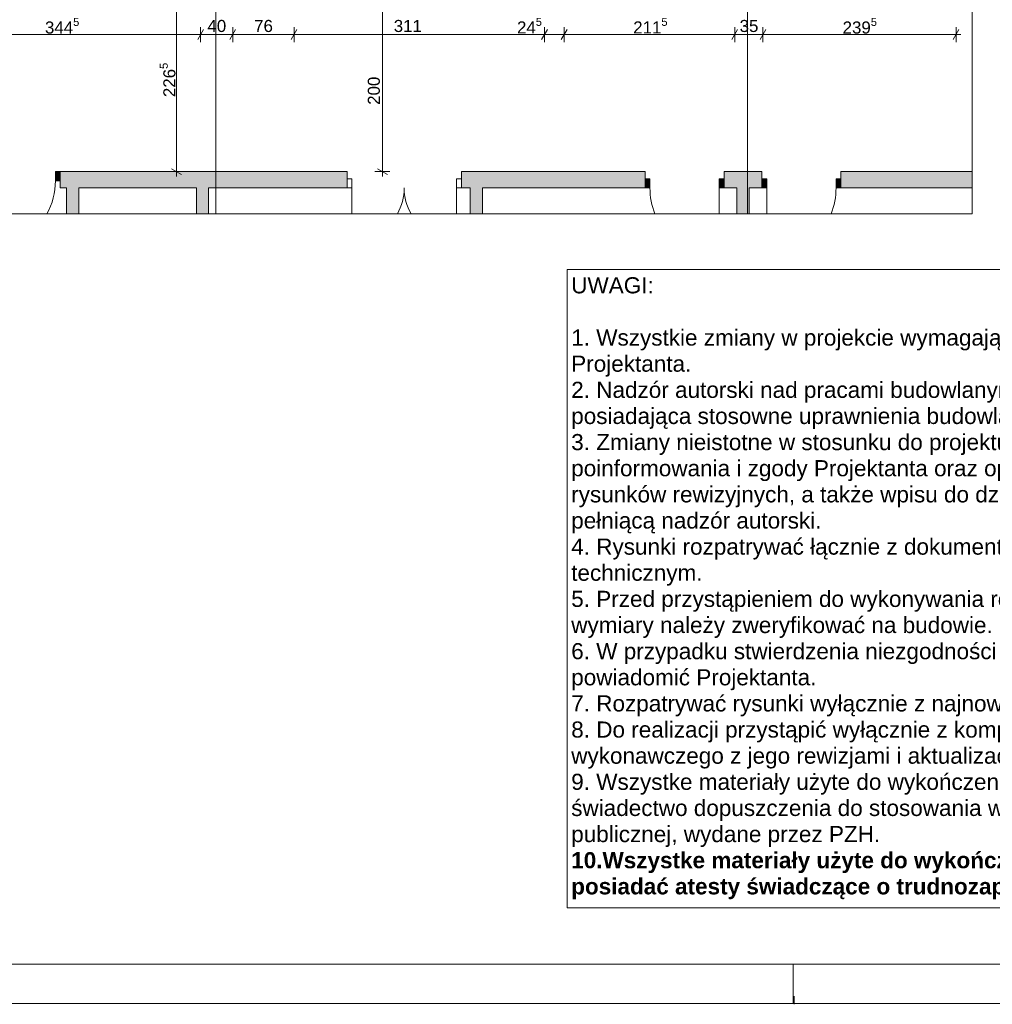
# Paper-space layout 'A-07 INWENTARYZACJA - PIĘTRO 4' of a CAD drawing. Header units: millimetres. Extents: x 0 to 500, y 0 to 350.
# Tile 6 of 13: x 224 to 345, y 0 to 122. Entities that reach past the tile are written whole.
import ezdxf
from ezdxf.xclip import XClip

# ---------------------------------------------------------------- set-up
doc = ezdxf.new("R2010")
doc.units = ezdxf.units.MM
doc.header["$MEASUREMENT"] = 0
doc.header["$XCLIPFRAME"] = 0
doc.linetypes.add('DASHDOTX2', pattern=[1000, 500, -250, 0, -250])
doc.linetypes.add('PRZERYWANA_DU_A', pattern=[550, 350.0000000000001, -199.9999999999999])
for name, color, linetype, lineweight in [('0_Nr_pióra__2', 8, 'Continuous', 13), ('A_wymiary_Nr_pióra__1', 7, 'Continuous', 20), ('A_wymiary_Nr_pióra__2', 8, 'Continuous', 13), ('A_ściany_Nr_pióra__1', 7, 'Continuous', 20), ('Drzwi Archicad_Nr_pióra__1', 7, 'Continuous', 20)]:
    doc.layers.add(name, color=color, linetype=linetype, lineweight=lineweight)
doc.layers.add('A_Arkusz_Nr_pióra__255', color=7, linetype='Continuous', lineweight=15, true_color=0x242424)
doc.layers.add('A_osie_Nr_pióra__16', color=7, linetype='Continuous', lineweight=5, true_color=0x0f0f0f)
for name, color, linetype in [('A_podrys', 7, 'Continuous'), ('A_ściany', 7, 'Continuous'), ('Drzwi Archicad', 7, 'Continuous')]:
    doc.layers.add(name, color=color, linetype=linetype)
doc.styles.add('STYL_AUTOMATYCZNY_1', font='arial.ttf')
doc.styles.add('STYL_AUTOMATYCZNY_4', font='arial.ttf')

# ---------------------------------------------------------------- blocks, each defined once
blk = doc.blocks.new('Rysunek_1_1', base_point=(-1526.982823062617, -281.1000391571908))
at = {"layer": 'A_ściany', "linetype": 'Continuous', "lineweight": 0, "true_color": 0x000000}
for points in [[(229.0142859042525, 103.2247947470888), (229.0142859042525, 101.1947949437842), (264.6142854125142, 101.1947949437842), (264.6142854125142, 103.2247947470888)], [(278.8142858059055, 101.1947949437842), (301.6142859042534, 101.1947949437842), (301.6142859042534, 103.2247947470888), (278.8142858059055, 103.2247947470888)], [(311.414285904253, 103.2247949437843), (311.414285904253, 101.1947949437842), (316.1142859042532, 101.1947949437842), (316.1142859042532, 103.2247949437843)], [(325.9142888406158, 103.2247926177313), (325.9142888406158, 101.1947924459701), (342.208510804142, 101.1947924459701), (342.208510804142, 103.2247926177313)], [(231.3142855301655, 101.1947953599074), (229.8142869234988, 101.1947953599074), (229.8142869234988, 97.97479680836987), (231.3142855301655, 97.97479680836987)], [(247.4142857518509, 101.1947953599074), (245.9142871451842, 101.1947953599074), (245.9142871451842, 97.97479680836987), (247.4142857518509, 97.97479680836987)], [(281.4142852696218, 101.1947953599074), (279.914286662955, 101.1947953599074), (279.914286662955, 97.97479680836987), (281.4142852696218, 97.97479680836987)], [(314.5159851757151, 101.1947953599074), (313.0159865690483, 101.1947953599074), (313.0159865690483, 97.97479680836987), (314.5159851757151, 97.97479680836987)]]:
    blk.add_hatch(color=18, dxfattribs=at).paths.add_polyline_path(points)
at = {"layer": 'Drzwi Archicad', "linetype": 'Continuous', "lineweight": 0, "true_color": 0xfdfdfd}
for points in [[(229.0142859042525, 103.2247949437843), (228.4142859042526, 103.2247949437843), (228.4142859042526, 102.0747949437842), (229.0142859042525, 102.0747949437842)], [(301.6142859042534, 102.3447949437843), (301.6142859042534, 101.1947949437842), (302.2142859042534, 101.1947949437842), (302.2142859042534, 102.3447949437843)], [(311.414285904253, 101.1947949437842), (311.414285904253, 102.3447949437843), (310.8142859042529, 102.3447949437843), (310.8142859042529, 101.1947949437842)], [(316.1142859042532, 101.1947949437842), (316.7142859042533, 101.1947949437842), (316.7142859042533, 102.3447949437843), (316.1142859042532, 102.3447949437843)], [(325.9142859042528, 102.3447949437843), (325.3142859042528, 102.3447949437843), (325.3142859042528, 101.1947949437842), (325.9142859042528, 101.1947949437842)]]:
    blk.add_hatch(color=7, dxfattribs=at).paths.add_polyline_path(points)
at = {"layer": '0_Nr_pióra__2', "color": 8, "linetype": 'PRZERYWANA_DU_A', "lineweight": 13, "flags": 128}
for points in [[(342.2085108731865, 97.97479494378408), (342.2085108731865, 192.974794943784)], [(215.1433006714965, 97.97479494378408), (250.1433006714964, 97.97479494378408)], [(250.1433006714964, 97.97479494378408), (342.2085108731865, 97.97479494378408)]]:
    blk.add_lwpolyline(points, dxfattribs=at)
at = {"layer": 'A_osie_Nr_pióra__16', "color": 250, "linetype": 'DASHDOTX2', "lineweight": 5, "true_color": 0x0f0f0f}
for p, q in [((248.314287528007, 247.4327695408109), (248.314287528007, 97.9747955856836)), ((314.3142871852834, 247.4327695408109), (314.3142871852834, 97.9747955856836))]:
    blk.add_line(p, q, dxfattribs=at)
at = {"layer": 'A_wymiary_Nr_pióra__1', "color": 7, "linetype": 'Continuous', "lineweight": 20}
for p, q in [((246.8051302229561, 120.8497951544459), (246.08344372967, 119.5997956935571)), ((250.7851279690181, 120.8497951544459), (250.063441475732, 119.5997956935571)), ((258.400130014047, 120.8497951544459), (257.6784435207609, 119.5997956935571)), ((289.4793551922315, 120.8497951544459), (288.7576686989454, 119.5997956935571)), ((291.9293527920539, 120.8497951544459), (291.2076662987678, 119.5997956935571)), ((313.0993556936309, 120.8497951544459), (312.3776654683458, 119.5997956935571)), ((316.5982689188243, 120.8497951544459), (315.8765824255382, 119.5997956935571)), ((339.8476669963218, 119.5997956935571), (340.5693534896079, 120.8497951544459)), ((242.8192844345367, 103.5856389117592), (244.0692876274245, 102.863952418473)), ((268.3874518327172, 103.5856389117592), (269.637451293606, 102.863952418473))]:
    blk.add_line(p, q, dxfattribs=at)
at = {"layer": 'A_wymiary_Nr_pióra__2', "color": 8, "linetype": 'Continuous', "lineweight": 13}
for p, q in [((243.4442860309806, 103.2247956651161), (243.4442860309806, 125.8947934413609)), ((269.0124534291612, 103.2247956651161), (269.0124534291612, 123.2247945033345)), ((246.444286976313, 119.2872967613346), (246.444286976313, 121.1622940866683)), ((250.4242847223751, 119.2872967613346), (250.4242847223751, 121.1622940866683)), ((258.039286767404, 119.2872967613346), (258.039286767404, 121.1622940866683)), ((289.1185119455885, 119.2872967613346), (289.1185119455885, 121.1622940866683)), ((291.5685095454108, 119.2872967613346), (291.5685095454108, 121.1622940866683)), ((312.7385124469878, 119.2872967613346), (312.7385124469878, 121.1622940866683)), ((316.2374256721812, 119.2872967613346), (316.2374256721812, 121.1622940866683)), ((340.2085102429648, 119.2872967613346), (340.2085102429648, 121.1622940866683)), ((211.9942867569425, 120.224793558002), (246.444286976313, 120.224793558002)), ((246.444286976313, 120.224793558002), (250.4242847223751, 120.224793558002)), ((250.4242847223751, 120.224793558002), (258.039286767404, 120.224793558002)), ((258.039286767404, 120.224793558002), (289.1185119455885, 120.224793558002)), ((289.1185119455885, 120.224793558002), (291.5685095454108, 120.224793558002)), ((291.5685095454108, 120.224793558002), (312.7385124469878, 120.224793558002)), ((312.7385124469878, 120.224793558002), (316.2374256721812, 120.224793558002)), ((316.2374256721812, 120.224793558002), (340.2085102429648, 120.224793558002)), ((340.2085102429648, 120.224793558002), (340.8197594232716, 120.224793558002)), ((244.3817865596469, 103.2247956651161), (242.5067855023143, 103.2247956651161)), ((243.4442860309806, 102.6135464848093), (243.4442860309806, 103.2247956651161)), ((269.9499539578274, 103.2247956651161), (268.0749529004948, 103.2247956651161)), ((269.0124534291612, 102.6135464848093), (269.0124534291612, 103.2247956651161))]:
    blk.add_line(p, q, dxfattribs=at)
at = {"layer": 'A_ściany_Nr_pióra__1', "color": 7, "linetype": 'Continuous', "lineweight": 20}
for p, q in [((229.0142844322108, 103.2247956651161), (229.4842849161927, 103.2247956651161)), ((229.0142844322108, 103.2247956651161), (229.0142844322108, 102.0747951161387)), ((264.6142852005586, 103.2247956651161), (264.244287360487, 103.2247956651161)), ((264.6142852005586, 102.344794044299), (264.6142852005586, 103.2247956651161)), ((278.8142874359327, 103.2247956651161), (279.1842852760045, 103.2247956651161)), ((278.8142874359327, 102.344794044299), (278.8142874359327, 103.2247956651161)), ((301.6142856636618, 103.2247956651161), (301.2442840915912, 103.2247956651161)), ((301.6142856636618, 102.344794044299), (301.6142856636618, 103.2247956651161)), ((311.4142872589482, 103.2247956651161), (311.7842850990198, 103.2247956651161)), ((311.4142872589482, 102.344794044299), (311.4142872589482, 103.2247956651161)), ((316.1142846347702, 103.2247956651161), (315.7442867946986, 103.2247956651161)), ((316.1142846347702, 102.344794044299), (316.1142846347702, 103.2247956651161)), ((325.9142862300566, 103.2247956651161), (326.2842840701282, 103.2247956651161)), ((325.9142862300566, 102.344794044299), (325.9142862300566, 103.2247956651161)), ((229.0142844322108, 102.0747951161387), (229.0142844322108, 101.1947934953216)), ((264.6142852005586, 101.1947934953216), (264.6142852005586, 102.344794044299)), ((278.8142874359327, 101.1947934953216), (278.8142874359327, 102.344794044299)), ((301.6142856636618, 101.1947934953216), (301.6142856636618, 102.344794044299)), ((311.4142872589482, 101.1947934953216), (311.4142872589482, 102.344794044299)), ((316.1142846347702, 101.1947934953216), (316.1142846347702, 102.344794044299)), ((325.9142862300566, 101.1947934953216), (325.9142862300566, 102.344794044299)), ((229.0142844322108, 101.1947934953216), (229.3842860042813, 101.1947934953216)), ((264.6142852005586, 101.1947934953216), (264.244287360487, 101.1947934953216)), ((278.8142874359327, 101.1947934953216), (279.1842852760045, 101.1947934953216)), ((301.6142856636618, 101.1947934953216), (301.1442851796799, 101.1947934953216)), ((311.4142872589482, 101.1947934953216), (311.8842877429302, 101.1947934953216)), ((316.1142846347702, 101.1947934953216), (315.6442841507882, 101.1947934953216)), ((325.9142862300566, 101.1947934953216), (326.3842867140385, 101.1947934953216))]:
    blk.add_line(p, q, dxfattribs=at)
at = {"layer": 'A_ściany_Nr_pióra__1', "color": 7, "linetype": 'Continuous', "lineweight": 20, "flags": 128}
for points in [[(264.6142859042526, 103.2247949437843), (229.0142859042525, 103.2247949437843)], [(301.6142859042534, 103.2247949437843), (278.8142859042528, 103.2247949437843)], [(316.1142859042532, 103.2247949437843), (311.414285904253, 103.2247949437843)], [(342.2085108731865, 103.2247949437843), (325.9142859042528, 103.2247949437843)], [(229.0142859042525, 101.1947949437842), (229.8142859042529, 101.1947949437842)], [(229.8142859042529, 101.1947949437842), (229.8142859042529, 97.97479494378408)], [(231.314285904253, 101.1947949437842), (245.9142859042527, 101.1947949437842)], [(231.314285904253, 97.97479494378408), (231.314285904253, 101.1947949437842)], [(245.9142859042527, 101.1947949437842), (245.9142859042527, 97.97479494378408)], [(247.4142859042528, 101.1947949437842), (264.6142859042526, 101.1947949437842)], [(247.4142859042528, 97.97479494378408), (247.4142859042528, 101.1947949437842)], [(278.8142859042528, 101.1947949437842), (279.9142859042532, 101.1947949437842)], [(279.9142859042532, 101.1947949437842), (279.9142859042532, 97.97479494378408)], [(281.4142859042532, 101.1947949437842), (301.6142859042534, 101.1947949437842)], [(281.4142859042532, 97.97479494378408), (281.4142859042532, 101.1947949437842)], [(311.414285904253, 101.1947949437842), (313.0159849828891, 101.1947949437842)], [(313.0159849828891, 101.1947949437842), (313.0159849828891, 97.97479494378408)], [(314.5159849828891, 101.1947949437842), (316.1142859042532, 101.1947949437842)], [(314.5159849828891, 97.97479494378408), (314.5159849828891, 101.1947949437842)], [(325.9142859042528, 101.1947949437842), (342.2085108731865, 101.1947949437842)]]:
    blk.add_lwpolyline(points, dxfattribs=at)
at = {"layer": 'Drzwi Archicad_Nr_pióra__1', "color": 7, "linetype": 'Continuous', "lineweight": 20}
for p, q in [((229.0142844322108, 103.2247956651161), (228.4142872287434, 103.2247956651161)), ((228.4142872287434, 103.2247956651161), (228.4142872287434, 102.0747951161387)), ((229.0142844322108, 102.0747951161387), (229.0142844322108, 103.2247956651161)), ((229.0142844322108, 103.2247956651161), (229.0142844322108, 102.0747951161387)), ((229.0142844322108, 103.2247956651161), (229.0142844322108, 102.0747951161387)), ((229.0142844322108, 103.2247956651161), (229.4842849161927, 103.2247956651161)), ((229.0142844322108, 103.2247956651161), (229.4842849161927, 103.2247956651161)), ((264.6142852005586, 103.2247956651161), (264.244287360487, 103.2247956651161)), ((264.6142852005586, 103.2247956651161), (264.244287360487, 103.2247956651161)), ((264.6142852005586, 102.344794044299), (264.6142852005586, 103.2247956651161)), ((264.6142852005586, 102.344794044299), (264.6142852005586, 103.2247956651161)), ((278.8142874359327, 102.344794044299), (278.8142874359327, 103.2247956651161)), ((278.8142874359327, 102.344794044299), (278.8142874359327, 103.2247956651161)), ((278.8142874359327, 103.2247956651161), (279.1842852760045, 103.2247956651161)), ((278.8142874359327, 103.2247956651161), (279.1842852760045, 103.2247956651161)), ((301.6142856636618, 103.2247956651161), (301.2442840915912, 103.2247956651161)), ((301.6142856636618, 103.2247956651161), (301.2442840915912, 103.2247956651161)), ((301.6142856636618, 102.344794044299), (301.6142856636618, 103.2247956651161)), ((301.6142856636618, 102.344794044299), (301.6142856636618, 103.2247956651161)), ((311.4142872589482, 102.344794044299), (311.4142872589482, 103.2247956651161)), ((311.4142872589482, 102.344794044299), (311.4142872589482, 103.2247956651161)), ((311.4142872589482, 103.2247956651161), (311.7842850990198, 103.2247956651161)), ((311.4142872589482, 103.2247956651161), (311.7842850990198, 103.2247956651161)), ((316.1142846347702, 103.2247956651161), (315.7442867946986, 103.2247956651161)), ((316.1142846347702, 103.2247956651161), (315.7442867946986, 103.2247956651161)), ((316.1142846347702, 102.344794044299), (316.1142846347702, 103.2247956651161)), ((316.1142846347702, 102.344794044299), (316.1142846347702, 103.2247956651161)), ((325.9142862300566, 102.344794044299), (325.9142862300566, 103.2247956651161)), ((325.9142862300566, 102.344794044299), (325.9142862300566, 103.2247956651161)), ((325.9142862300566, 103.2247956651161), (326.2842840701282, 103.2247956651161)), ((325.9142862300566, 103.2247956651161), (326.2842840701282, 103.2247956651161)), ((228.4142872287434, 102.0747951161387), (229.0142844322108, 102.0747951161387)), ((229.0142844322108, 102.0747951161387), (229.0142844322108, 101.1947934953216)), ((229.0142844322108, 102.0747951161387), (229.0142844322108, 101.1947934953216)), ((264.6142852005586, 102.344794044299), (265.214286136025, 102.344794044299)), ((264.6142852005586, 101.1947934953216), (264.6142852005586, 102.344794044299)), ((264.6142852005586, 101.1947934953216), (264.6142852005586, 102.344794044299)), ((264.6142852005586, 101.1947934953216), (264.6142852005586, 102.344794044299)), ((265.214286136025, 102.344794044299), (265.214286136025, 101.1947934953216)), ((278.2142865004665, 101.1947934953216), (278.2142865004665, 102.344794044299)), ((278.2142865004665, 102.344794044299), (278.8142874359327, 102.344794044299)), ((278.8142874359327, 102.344794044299), (278.8142874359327, 101.1947934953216)), ((278.8142874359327, 101.1947934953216), (278.8142874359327, 102.344794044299)), ((278.8142874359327, 101.1947934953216), (278.8142874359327, 102.344794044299)), ((301.6142856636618, 102.344794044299), (302.2142865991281, 102.344794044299)), ((301.6142856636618, 101.1947934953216), (301.6142856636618, 102.344794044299)), ((301.6142856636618, 101.1947934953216), (301.6142856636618, 102.344794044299)), ((301.6142856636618, 101.1947934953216), (301.6142856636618, 102.344794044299)), ((302.2142865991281, 102.344794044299), (302.2142865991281, 101.1947934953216)), ((310.814286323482, 101.1947934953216), (310.814286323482, 102.344794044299)), ((310.814286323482, 102.344794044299), (311.4142872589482, 102.344794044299)), ((311.4142872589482, 102.344794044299), (311.4142872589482, 101.1947934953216)), ((311.4142872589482, 101.1947934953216), (311.4142872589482, 102.344794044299)), ((311.4142872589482, 101.1947934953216), (311.4142872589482, 102.344794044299)), ((316.7142855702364, 102.344794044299), (316.1142846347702, 102.344794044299)), ((316.1142846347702, 102.344794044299), (316.1142846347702, 101.1947934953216)), ((316.1142846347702, 101.1947934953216), (316.1142846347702, 102.344794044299)), ((316.1142846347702, 101.1947934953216), (316.1142846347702, 102.344794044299)), ((316.7142855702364, 101.1947934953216), (316.7142855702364, 102.344794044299)), ((325.9142862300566, 102.344794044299), (325.3142852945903, 102.344794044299)), ((325.3142852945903, 102.344794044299), (325.3142852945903, 101.1947934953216)), ((325.9142862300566, 101.1947934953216), (325.9142862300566, 102.344794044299)), ((325.9142862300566, 101.1947934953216), (325.9142862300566, 102.344794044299)), ((325.9142862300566, 101.1947934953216), (325.9142862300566, 102.344794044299)), ((229.0142844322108, 101.1947934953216), (229.3842860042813, 101.1947934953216)), ((229.0142844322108, 101.1947934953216), (229.3842860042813, 101.1947934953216)), ((264.6142852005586, 101.1947934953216), (264.244287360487, 101.1947934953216)), ((264.6142852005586, 101.1947934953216), (264.244287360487, 101.1947934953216)), ((265.214286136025, 101.1947934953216), (264.6142852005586, 101.1947934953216)), ((265.214286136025, 101.194795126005), (265.214286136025, 97.97479657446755)), ((278.2142865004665, 101.194795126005), (278.2142865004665, 97.97479657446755)), ((278.8142874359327, 101.1947934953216), (278.2142865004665, 101.1947934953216)), ((278.8142874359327, 101.1947934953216), (279.1842852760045, 101.1947934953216)), ((278.8142874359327, 101.1947934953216), (279.1842852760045, 101.1947934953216)), ((301.6142856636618, 101.1947934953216), (301.1442851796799, 101.1947934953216)), ((301.6142856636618, 101.1947934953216), (301.1442851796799, 101.1947934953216)), ((302.2142865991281, 101.1947934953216), (301.6142856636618, 101.1947934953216)), ((310.814286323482, 101.1947946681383), (310.814286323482, 97.97479611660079)), ((311.4142872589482, 101.1947934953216), (310.814286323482, 101.1947934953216)), ((311.4142872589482, 101.1947934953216), (311.8842877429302, 101.1947934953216)), ((311.4142872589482, 101.1947934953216), (311.8842877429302, 101.1947934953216)), ((316.1142846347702, 101.1947934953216), (315.6442841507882, 101.1947934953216)), ((316.1142846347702, 101.1947934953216), (315.6442841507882, 101.1947934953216)), ((316.1142846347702, 101.1947934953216), (316.7142855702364, 101.1947934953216)), ((316.7142855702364, 101.1947946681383), (316.7142855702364, 97.97479611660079)), ((325.3142852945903, 101.1947934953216), (325.9142862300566, 101.1947934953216)), ((325.9142862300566, 101.1947934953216), (326.3842867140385, 101.1947934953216)), ((325.9142862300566, 101.1947934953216), (326.3842867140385, 101.1947934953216))]:
    blk.add_line(p, q, dxfattribs=at)
for centre, radius, start, end in [((219.8142859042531, 102.0747949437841), 8.599999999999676, 331.5270253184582, 0), ((265.214285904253, 101.1947949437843), 6.500000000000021, 330.3048844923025, 0), ((278.2142859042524, 101.1947949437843), 6.500000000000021, 180, 209.6951155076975), ((310.8142859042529, 101.1947949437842), 8.599999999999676, 180, 201.9883836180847), ((316.7142859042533, 101.1947949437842), 8.599999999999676, 338.0116163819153, 0)]:
    blk.add_arc(centre, radius, start, end, dxfattribs=at)
at = {"layer": 'A_wymiary_Nr_pióra__1', "color": 7, "linetype": 'Continuous', "lineweight": 20, "char_height": 1.5, "attachment_point": 7, "style": 'STYL_AUTOMATYCZNY_1'}
for s, insert in [('\\A1;{\\pql;\\fArial|b0|i0|c238|p0;\\W1.000000;344\\fArial|b0|i0|c238|p0;\\W1.000000;\\A1{\\H.66x;\\S5^  ;}}', (227.1256059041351, 119.9160960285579)), ('\\A1;{\\pql;\\fArial|b0|i0|c238|p0;\\W1.000000;24\\fArial|b0|i0|c238|p0;\\W1.000000;\\A1{\\H.66x;\\S5^  ;}}', (285.7139908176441, 119.9256384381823)), ('\\A1;{\\pql;\\fArial|b0|i0|c238|p0;\\W1.000000;211\\fArial|b0|i0|c238|p0;\\W1.000000;\\A1{\\H.66x;\\S5^  ;}}', (300.1361709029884, 119.9256384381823)), ('\\A1;{\\pql;\\fArial|b0|i0|c238|p0;\\W1.000000;239\\fArial|b0|i0|c238|p0;\\W1.000000;\\A1{\\H.66x;\\S5^  ;}}', (326.1292881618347, 119.9160960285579))]:
    blk.add_mtext(s, dxfattribs=dict(at, insert=insert))
at = {"layer": 'A_wymiary_Nr_pióra__1', "color": 7, "linetype": 'Continuous', "lineweight": 20, "char_height": 1.5, "attachment_point": 7, "style": 'STYL_AUTOMATYCZNY_4'}
for s, insert, width in [('\\A1;{\\pql;\\fArial|b0|i0|c238|p0;\\W1.000000;40}', (247.2901984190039, 120.5247949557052), 2.288175), ('\\A1;{\\pql;\\fArial|b0|i0|c238|p0;\\W1.000000;76}', (253.0876984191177, 120.5247949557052), 2.288175), ('\\A1;{\\pql;\\fArial|b0|i0|c238|p0;\\W1.000000;311}', (270.4174708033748, 120.5247949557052), 3.279585), ('\\A1;{\\pql;\\fArial|b0|i0|c238|p0;\\W1.000000;35}', (313.3438806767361, 120.5247949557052), 2.288175)]:
    blk.add_mtext(s, dxfattribs=dict(at, insert=insert, width=width))
at = {"layer": 'A_wymiary_Nr_pióra__1', "color": 7, "linetype": 'Continuous', "lineweight": 20, "insert": (243.7519803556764, 112.4661149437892), "char_height": 1.5, "attachment_point": 7, "rotation": 90, "style": 'STYL_AUTOMATYCZNY_1'}
blk.add_mtext('\\A1;{\\pql;\\fArial|b0|i0|c238|p0;\\W1.000000;226\\fArial|b0|i0|c238|p0;\\W1.000000;\\A1{\\H.66x;\\S5^  ;}}', dxfattribs=at)
at = {"layer": 'A_wymiary_Nr_pióra__1', "color": 7, "linetype": 'Continuous', "lineweight": 20, "insert": (268.7124520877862, 111.5086674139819), "char_height": 1.5, "width": 3.432255, "attachment_point": 7, "rotation": 90, "style": 'STYL_AUTOMATYCZNY_4'}
blk.add_mtext('\\A1;{\\pql;\\fArial|b0|i0|c238|p0;\\W1.000000;200}', dxfattribs=at)
blk = doc.blocks.new('Rysunek_3_3', base_point=(-1969.989426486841, -490.619140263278))
at = {"layer": '0_Nr_pióra__2', "color": 8, "linetype": 'Continuous', "lineweight": 13}
for p, q in [((386.3663214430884, 91.07528247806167), (291.9418262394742, 91.07528247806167)), ((291.9418262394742, 91.07528247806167), (291.9418262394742, 11.89018275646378)), ((386.3663214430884, 11.89018275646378), (386.3663214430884, 91.07528247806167)), ((291.9418262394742, 11.89018275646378), (386.3663214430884, 11.89018275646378))]:
    blk.add_line(p, q, dxfattribs=at)
at = {"layer": '0_Nr_pióra__2', "color": 8, "linetype": 'Continuous', "lineweight": 13, "insert": (292.4418261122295, 90.1181403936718), "char_height": 2, "width": 93.4244950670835, "attachment_point": 1, "line_spacing_factor": 0.9725837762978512, "style": 'STYL_AUTOMATYCZNY_1'}
blk.add_mtext('\\A1;{\\pql;\\fArial|b0|i0|c238|p0;\\W1.000000;UWAGI:\\P\\pql;\\fArial|b0|i0|c238|p0;\\W1.000000;\\P\\pql;\\fArial|b0|i0|c238|p0;\\W1.000000;1. Wszystkie zmiany w projekcie wymagają poinformowania i zgody Projektanta.\\P\\pql;\\fArial|b0|i0|c238|p0;\\W1.000000;2. Nadzór autorski nad pracami budowlanymi powinna sprawować osoba posiadająca stosowne uprawnienia budowlane.\\P\\pql;\\fArial|b0|i0|c238|p0;\\W1.000000;3. Zmiany nieistotne w stosunku do projektu budowlanego wymagają poinformowania i zgody Projektanta oraz opracowania stosownych rysunków rewizyjnych, a także wpisu do dziennika budowy przez osobę pełniącą nadzór autorski.\\P\\pql;\\fArial|b0|i0|c238|p0;\\W1.000000;4. Rysunki rozpatrywać łącznie z dokumentacją branżową oraz opisem technicznym.\\P\\pql;\\pt3.76365;\\fArial|b0|i0|c238|p0;\\W1.000000;5. Przed przystąpieniem do wykonywania robót budowlanych wszystkie wymiary należy zweryfikować na budowie.\\P\\pql;\\fArial|b0|i0|c238|p0;\\W1.000000;6. W przypadku stwierdzenia niezgodności lub błędów niezwłocznie powiadomić Projektanta.\\P\\pql;\\fArial|b0|i0|c238|p0;\\W1.000000;7. Rozpatrywać rysunki wyłącznie z najnowszymi rewizjami.\\P\\pql;\\fArial|b0|i0|c238|p0;\\W1.000000;8. Do realizacji przystąpić wyłącznie z kompletem dokumentacji projektu wykonawczego z jego rewizjami i aktualizacjami.\\P\\pql;\\fArial|b0|i0|c238|p0;\\W1.000000;9. Wszystke materiały użyte do wykończenia wnętrz powinny posiadać świadectwo dopuszczenia do stosowania w obiektach użyteczności publicznej, wydane przez PZH.\\P\\pql;\\fArial|b1|i0|c238|p0;\\W1.000000;10.Wszystke materiały użyte do wykończenia wnętrz powinny posiadać atesty świadczące o trudnozapalności}', dxfattribs=at)

psp = doc.layouts.new('A-07 INWENTARYZACJA - PIĘTRO 4')

# ---------------------------------------------------------------- linework, layer by layer
at = {"layer": 'A_Arkusz_Nr_pióra__255', "color": 250, "linetype": 'Continuous', "lineweight": 15, "true_color": 0x242424}
for p, q in [((495.1000000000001, 4.900001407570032), (29.89980349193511, 4.900326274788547)), ((320.0000000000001, 1.151167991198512e-14), (320.0000000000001, 4.900000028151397)), ((320.1, -0.09999999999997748), (320.1, 0.9000000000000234))]:
    psp.add_line(p, q, dxfattribs=at)
at = {"layer": 'A_Arkusz_Nr_pióra__255', "color": 250, "linetype": 'Continuous', "lineweight": 15, "true_color": 0x242424, "flags": 128}
psp.add_lwpolyline([(0, 350), (500, 350), (500, 1.151167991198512e-14), (0, 1.151167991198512e-14)], close=True, dxfattribs=at)

# ---------------------------------------------------------------- block references
at = {"color": 37, "linetype": 'Continuous', "lineweight": 5, "true_color": 0x656532}
ref = psp.add_blockref('Rysunek_3_3', (-1969.989426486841, -490.619140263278), dxfattribs=at)
XClip(ref).set_block_clipping_path([(290.5804836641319, 10.62004442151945), (387.997395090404, 92.61560576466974)])
at = {"layer": 'A_podrys', "color": 37, "linetype": 'Continuous', "lineweight": 5, "true_color": 0x656532}
ref = psp.add_blockref('Rysunek_1_1', (-1526.982823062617, -281.1000391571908), dxfattribs=at)
XClip(ref).set_block_clipping_path([(91.7585396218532, 97.97479494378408), (342.2085108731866, 306.7847949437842)])

doc.saveas('drawing.dxf')
